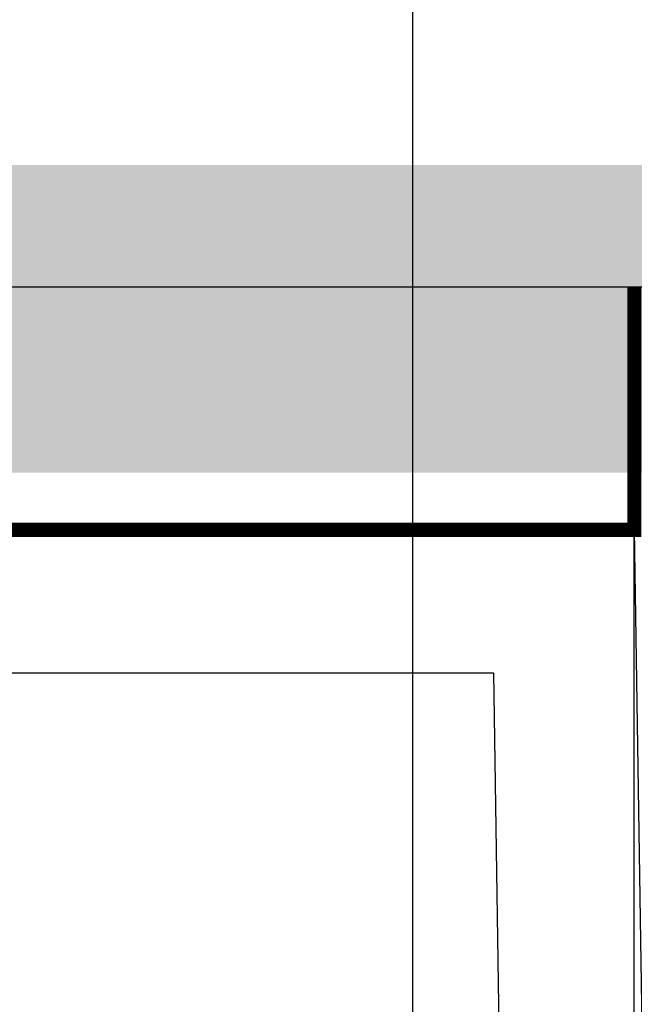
# Model space of a CAD drawing. Header units: millimetres. Extents: x -312551 to 250764, y -35891 to 59426.
# Tile 38 of 256: x -240026 to -239596, y 5493 to 6181. Entities that reach past the tile are written whole.
import ezdxf

# ---------------------------------------------------------------- set-up
doc = ezdxf.new("R2010")
doc.units = ezdxf.units.MM
doc.header["$LTSCALE"] = 2.5

msp = doc.modelspace()

# ---------------------------------------------------------------- hatches: boundary and pattern name
h = msp.add_hatch()
h.set_pattern_fill('AR-CONC', color=8, scale=20, style=0)
h.set_pattern_definition([(50, (-2467130.05, -4242329.36), (143.4520365, -12.550427), [15, -165]), (355, (-2467130.05, -4242329.36), (-27.7502667, 150.4384267), [12, -132]), (100.4514, (-2467118.09, -4242330.4), (115.7018763, 137.8879084), [12.748038, -140.2284224]), (46.1842, (-2467130.05, -4242289.36), (213.44821, -33.103803), [22.5, -247.5]), (96.6356, (-2467112.26, -4242292.12), (186.932541, 194.823574), [19.122058, -210.3426]), (351.1842, (-2467130.05, -4242289.36), (186.932389, 194.82372), [18, -198]), (21, (-2467110.05, -4242299.36), (119.3814104, -80.523778), [15, -165]), (326, (-2467110.05, -4242299.36), (48.6630664, 145.030009), [12, -132]), (71.4514, (-2467100.1, -4242306.07), (168.0445257, 64.5060993), [12.748038, -140.2284224]), (37.5, (-2467130.047, -4242329.356), (2.43197106, 66.57877077), [0, -130.4, 0, -134, 0, -132.5]), (7.5, (-2467130.05, -4242329.356), (52.6139075, 78.8823424), [0, -76.4, 0, -127.4, 0, -50.5]), (327.5, (-2467174.65, -4242329.356), (106.76448723, -4.51097435), [0, -50, 0, -156, 0, -207]), (317.5, (-2467194.65, -4242329.36), (116.6372339, 20.0209965), [0, -65, 0, -103.6, 0, -147])])
h.paths.add_polyline_path([(-236150.51, 9294.47), (-237950.51, 9294.47), (-237950.51, 9079.47), (-236150.51, 9079.47)])
h.paths.add_polyline_path([(-237950.51, 9294.47), (-239750.51, 9294.47), (-239750.51, 9079.47), (-237950.51, 9079.47)])
h.paths.add_polyline_path([(-239750.51, 9294.47), (-240625.51, 9294.47), (-240625.51, 9079.47), (-239750.51, 9079.47)])
h.paths.add_polyline_path([(-240625.51, 9294.47), (-241860.51, 9294.47), (-241860.51, 9079.47), (-240625.51, 9079.47)])
h.paths.add_polyline_path([(-240625.51, 6079.47), (-241860.51, 6079.47), (-241860.51, 5864.47), (-240625.51, 5864.47)])
h.paths.add_polyline_path([(-239750.51, 6079.47), (-240625.51, 6079.47), (-240625.51, 5864.47), (-239750.51, 5864.47)])
h.paths.add_polyline_path([(-237950.51, 6079.47), (-239750.51, 6079.47), (-239750.51, 5864.47), (-237950.51, 5864.47)])
h.paths.add_polyline_path([(-236150.51, 6079.47), (-237950.51, 6079.47), (-237950.51, 5864.47), (-236150.51, 5864.47)])

# ---------------------------------------------------------------- linework, layer by layer
at = {"color": 8}
for p, q in [((-239750.51, -27784.04), (-239750.51, 58409.28)), ((-242860.51, 5994.47), (-235250.51, 5994.47)), ((-242860.51, 5994.47), (-235250.51, 5994.47)), ((-241860.51, 5994.47), (-235250.51, 5994.47)), ((-239595.51, -2423.03), (-239595.51, 5994.47))]:
    msp.add_line(p, q, dxfattribs=at)
at = {"color": 8, "const_width": 10}
msp.add_lwpolyline([(-239595.51, 5994.47), (-239595.51, 5824.47), (-241765.51, 5824.47), (-241765.51, 5994.47), (-246245.51, 5994.47), (-246245.51, 9294.47), (-241695.51, 9294.47), (-241695.51, 9464.47), (-239605.51, 9464.47), (-239605.51, 9684.47), (-239165.51, 9684.47)], dxfattribs=at)
at = {"color": 8}
msp.add_lwpolyline([(-246825.51, 5994.47), (-241765.51, 5994.47), (-241765.51, 5824.47), (-239595.51, 5824.47), (-239585.51, 5162.12), (-239915.51, 5162.12), (-239915.51, 4856.83), (-239595.51, 4856.83), (-239595.51, 1159.47), (-239595.51, -2485.53), (-239864.61, -2485.53), (-239864.61, -2585.53), (-240095.51, -2585.53), (-240095.51, -2790.53), (-246500.51, -2790.53)], dxfattribs=at)
msp.add_lwpolyline([(-239695.51, 1159.47), (-239695.51, -2385.53), (-239964.61, -2385.53), (-239964.61, -2485.53), (-240195.51, -2485.53), (-240195.51, -2690.53), (-246400.51, -2690.53), (-246400.51, -2415.53), (-246725.51, -2415.53), (-246725.51, 1159.47), (-246725.51, 4594.47), (-246365.51, 4594.47), (-246365.51, 5424.47), (-246725.51, 5424.47), (-246725.51, 5894.47), (-241865.51, 5894.47), (-241865.51, 5724.47), (-239694.01, 5724.47), (-239687.03, 5262.12), (-240015.51, 5262.12), (-240015.51, 4756.83), (-239695.51, 4756.83)], close=True, dxfattribs=at)

doc.saveas('drawing.dxf')
